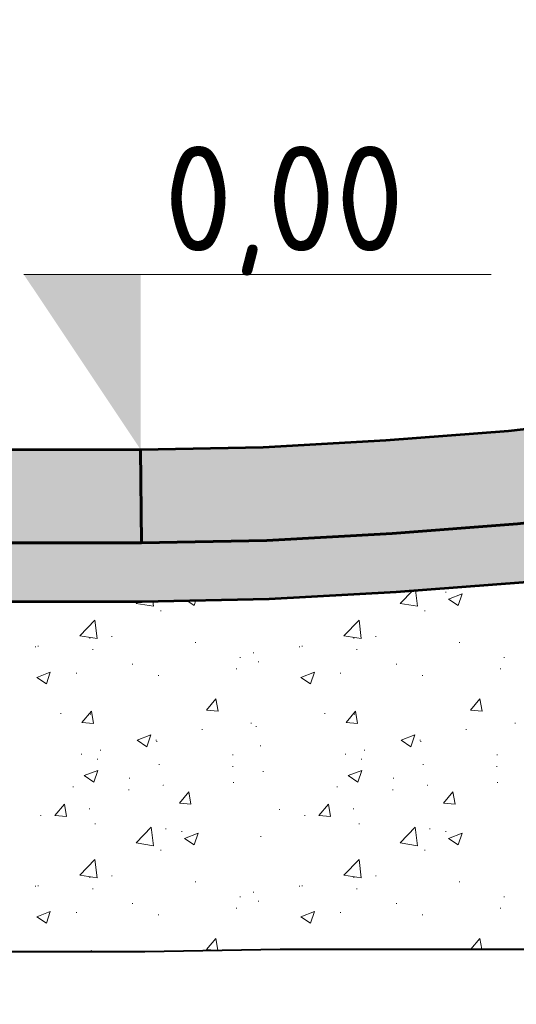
# Model space of a CAD drawing. Header units: metres. Extents: x 162359 to 162848, y 502589 to 502892.
# Tile 32 of 49: x 162841.044 to 162841.469, y 502692.028 to 502692.872. Entities that reach past the tile are written whole.
import ezdxf

# ---------------------------------------------------------------- set-up
doc = ezdxf.new("R2010")
doc.units = ezdxf.units.M
for name, color, linetype, lineweight in [('N-WE-GW-GROND_ZAND_CUNETZAND-GD', 7, 'Continuous', 53), ('N-WE-GW-GROND_ZAND_STRAATLAAG_BREKERZAND-AD', 7, 'Continuous', 13), ('N-WE-VH-VERHARDING-GD', 8, 'Continuous', 53), ('N-WE-VH-VERHARDING_FUNDERING-AD', 7, 'Continuous', 13), ('N-WE-VH-VERHARDING_FUNDERING-GD', 7, 'Continuous', 40), ('X-XX-AL-DETAIL1-GD', 7, 'Continuous', 25), ('X-XX-AL-M', 7, 'Continuous', 18), ('X-XX-AL-PEILMAAT-SD-50', 7, 'Continuous', 18)]:
    doc.layers.add(name, color=color, linetype=linetype, lineweight=lineweight)
doc.styles.add('NLCS-ISO', font='NLCS-ISO.ttf')
doc.styles.add('NLCS-ISO-M50-T18', font='NLCS-ISO.ttf', dxfattribs={"height": 0.09})
doc.dimstyles.new('NLCS-M50-T18-PIJL_L2_H2', dxfattribs={"dimscale": 0.05, "dimtxt": 2.5, "dimasz": 1.8, "dimexe": 2, "dimexo": 2, "dimgap": 0.7, "dimtad": 1, "dimzin": 0, "dimdsep": 46, "dimtxsty": 'NLCS-ISO-M50-T18', "dimcen": 0, "dimdle": 2, "dimclrd": 256, "dimclre": 256, "dimclrt": 10, "dimazin": 0, "dimtfac": 1, "dimtdec": 3, "dimtofl": 0, "dimtmove": 0, "dimatfit": 3, "dimfxl": 2, "dimfxlon": 1, "dimtfillclr": 256, "dimtolj": 1, "dimtzin": 0, "dimlwd": -1, "dimlwe": -1, "dimarcsym": 0})

# ---------------------------------------------------------------- blocks, each defined once
blk = doc.blocks.new('*D419')
at = {"layer": 'X-XX-AL-M', "transparency": 16777216}
for p, q in [((162841.1486, 502691.79841), (162841.1486, 502691.59841)), ((162842.19783, 502691.79841), (162842.19783, 502691.59841)), ((162841.2386, 502691.69841), (162842.10783, 502691.69841))]:
    blk.add_line(p, q, dxfattribs=at)
for points in [[(162841.2386, 502691.71341), (162841.2386, 502691.68341), (162841.1486, 502691.69841)], [(162842.10783, 502691.71341), (162842.10783, 502691.68341), (162842.19783, 502691.69841)]]:
    blk.add_solid(points, dxfattribs=at)
at = {"layer": 'X-XX-AL-M', "color": 10, "transparency": 16777216, "insert": (162841.67322, 502691.77841), "char_height": 0.09, "attachment_point": 5, "style": 'NLCS-ISO-M50-T18'}
blk.add_mtext('\\A1;1.05', dxfattribs=at)
blk = doc.blocks.new('*D416')
at = {"layer": 'X-XX-AL-M', "transparency": 16777216}
for p, q in [((162839.14783, 502691.79841), (162839.14783, 502691.59841)), ((162841.1486, 502691.79841), (162841.1486, 502691.59841)), ((162839.23783, 502691.69841), (162841.0586, 502691.69841))]:
    blk.add_line(p, q, dxfattribs=at)
for points in [[(162839.23783, 502691.71341), (162839.23783, 502691.68341), (162839.14783, 502691.69841)], [(162841.0586, 502691.71341), (162841.0586, 502691.68341), (162841.1486, 502691.69841)]]:
    blk.add_solid(points, dxfattribs=at)
at = {"layer": 'X-XX-AL-M', "color": 10, "transparency": 16777216, "insert": (162840.14822, 502691.77841), "char_height": 0.09, "attachment_point": 5, "style": 'NLCS-ISO-M50-T18'}
blk.add_mtext('\\A1;\\C7;2.00', dxfattribs=at)
blk = doc.blocks.new('*D417')
at = {"layer": 'X-XX-AL-M', "transparency": 16777216}
for p, q in [((162841.14783, 502692.8791), (162841.14783, 502693.0791)), ((162842.19783, 502692.8791), (162842.19783, 502693.0791)), ((162841.23783, 502692.9791), (162842.10783, 502692.9791))]:
    blk.add_line(p, q, dxfattribs=at)
for points in [[(162841.23783, 502692.9941), (162841.23783, 502692.9641), (162841.14783, 502692.9791)], [(162842.10783, 502692.9941), (162842.10783, 502692.9641), (162842.19783, 502692.9791)]]:
    blk.add_solid(points, dxfattribs=at)
at = {"layer": 'X-XX-AL-M', "color": 10, "transparency": 16777216, "insert": (162841.67283, 502693.0726), "char_height": 0.09, "attachment_point": 5, "style": 'NLCS-ISO-M50-T18'}
blk.add_mtext('\\A1;\\C7;drempel', dxfattribs=at)
blk = doc.blocks.new('SAL-PEILMAAT_INFRACAD_H01-SOD')
blk.add_line((-2, 3), (6, 3))
blk.add_solid([(-2, 3), (0, 3), (0, 0)])
at = {"style": 'NLCS-ISO'}
blk.add_attdef('...', (0.4, 3.4), '', height=1.8, dxfattribs=at)

msp = doc.modelspace()

# ---------------------------------------------------------------- hatches: boundary and pattern name
at = {"layer": 'N-WE-GW-GROND_ZAND_STRAATLAAG_BREKERZAND-AD', "ltscale": 35}
h = msp.add_hatch(dxfattribs=at)
h.set_pattern_fill('AGW-GROND_ZAND_FUNDERINGSZAND', color=256, scale=0.001, angle=-42.50804, style=0, pattern_type=2)
h.set_pattern_definition([(90, (162844.419682, 502692.800399), (0.01200375, -0.0125005), [2.5e-07, -0.01250025]), (90, (162844.420786, 502692.802312), (0.01200375, -0.0125005), [2.5e-07, -0.01250025]), (90, (162844.427384, 502692.801112), (0.01200375, -0.0125005), [2.5e-07, -0.01250025]), (90, (162844.426676, 502692.805002), (0.01200375, -0.0125005), [2.5e-07, -0.01250025]), (90, (162844.424553, 502692.805911), (0.01200375, -0.0125005), [2.5e-07, -0.01250025]), (90, (162844.423391, 502692.805911), (0.01200375, -0.0125005), [2.5e-07, -0.01250025]), (90, (162844.422683, 502692.807224), (0.01200375, -0.0125005), [2.5e-07, -0.01250025]), (90, (162844.422683, 502692.80783), (0.01200375, -0.0125005), [2.5e-07, -0.01250025]), (90, (162844.424351, 502692.808689), (0.01200375, -0.0125005), [2.5e-07, -0.01250025]), (90, (162844.425463, 502692.809447), (0.01200375, -0.0125005), [2.5e-07, -0.01250025]), (90, (162844.426272, 502692.80879), (0.01200375, -0.0125005), [2.5e-07, -0.01250025]), (90, (162844.42516, 502692.805153), (0.01200375, -0.0125005), [2.5e-07, -0.01250025]), (90, (162844.422936, 502692.803234), (0.01200375, -0.0125005), [2.5e-07, -0.01250025]), (90, (162844.422936, 502692.802476), (0.01200375, -0.0125005), [2.5e-07, -0.01250025]), (90, (162844.423644, 502692.800961), (0.01200375, -0.0125005), [2.5e-07, -0.01250025]), (90, (162844.42521, 502692.801769), (0.01200375, -0.0125005), [2.5e-07, -0.01250025]), (90, (162844.425868, 502692.800001), (0.01200375, -0.0125005), [2.5e-07, -0.01250025]), (90, (162844.427754, 502692.800001), (0.01200375, -0.0125005), [2.5e-07, -0.01250025]), (90, (162844.428395, 502692.802123), (0.01200375, -0.0125005), [2.5e-07, -0.01250025]), (90, (162844.428395, 502692.804339), (0.01200375, -0.0125005), [2.5e-07, -0.01250025]), (90, (162844.427535, 502692.807022), (0.01200375, -0.0125005), [2.5e-07, -0.01250025]), (90, (162844.428395, 502692.807679), (0.01200375, -0.0125005), [2.5e-07, -0.01250025]), (90, (162844.429254, 502692.808588), (0.01200375, -0.0125005), [2.5e-07, -0.01250025]), (90, (162844.42799, 502692.810356), (0.01200375, -0.0125005), [2.5e-07, -0.01250025]), (90, (162844.424907, 502692.806669), (0.01200375, -0.0125005), [2.5e-07, -0.01250025]), (90, (162844.424907, 502692.80384), (0.01200375, -0.0125005), [2.5e-07, -0.01250025]), (90, (162844.426626, 502692.803082), (0.01200375, -0.0125005), [2.5e-07, -0.01250025]), (90, (162844.429254, 502692.800607), (0.01200375, -0.0125005), [2.5e-07, -0.01250025]), (90, (162844.429254, 502692.802931), (0.01200375, -0.0125005), [2.5e-07, -0.01250025]), (90, (162844.430366, 502692.806762), (0.01200375, -0.0125005), [2.5e-07, -0.01250025]), (90, (162844.430366, 502692.809887), (0.01200375, -0.0125005), [2.5e-07, -0.01250025]), (90, (162844.420156, 502692.809887), (0.01200375, -0.0125005), [2.5e-07, -0.01250025]), (90, (162844.419246, 502692.806719), (0.01200375, -0.0125005), [2.5e-07, -0.01250025]), (90, (162844.420004, 502692.80485), (0.01200375, -0.0125005), [2.5e-07, -0.01250025]), (90, (162844.418791, 502692.803688), (0.01200375, -0.0125005), [2.5e-07, -0.01250025]), (90, (162844.42147, 502692.800708), (0.01200375, -0.0125005), [2.5e-07, -0.01250025]), (90, (162844.420991, 502692.79895), (0.01200375, -0.0125005), [2.5e-07, -0.01250025]), (90, (162844.418575, 502692.799314), (0.01200375, -0.0125005), [2.5e-07, -0.01250025]), (90, (162844.421319, 502692.809898), (0.01200375, -0.0125005), [2.5e-07, -0.01250025]), (90, (162844.42441, 502692.809898), (0.01200375, -0.0125005), [2.5e-07, -0.01250025]), (90, (162844.425565, 502692.810909), (0.01200375, -0.0125005), [2.5e-07, -0.01250025]), (90, (162844.420944, 502692.805771), (0.01200375, -0.0125005), [2.5e-07, -0.01250025]), (90, (162844.422157, 502692.804327), (0.01200375, -0.0125005), [2.5e-07, -0.01250025]), (90, (162844.42051, 502692.803721), (0.01200375, -0.0125005), [2.5e-07, -0.01250025]), (90, (162844.428511, 502692.805713), (0.01200375, -0.0125005), [2.5e-07, -0.01250025]), (90, (162844.429724, 502692.804558), (0.01200375, -0.0125005), [2.5e-07, -0.01250025]), (90, (162844.427211, 502692.803952), (0.01200375, -0.0125005), [2.5e-07, -0.01250025]), (90, (162844.427211, 502692.80883), (0.01200375, -0.0125005), [2.5e-07, -0.01250025]), (90, (162844.425796, 502692.806088), (0.01200375, -0.0125005), [2.5e-07, -0.01250025]), (90, (162844.430042, 502692.799738), (0.01200375, -0.0125005), [2.5e-07, -0.01250025]), (90, (162844.430366, 502692.79895), (0.01200375, -0.0125005), [2.5e-07, -0.01250025]), (90, (162844.428803, 502692.81145), (0.01200375, -0.0125005), [2.5e-07, -0.01250025]), (90, (162844.422553, 502692.81145), (0.01200375, -0.0125005), [2.5e-07, -0.01250025]), (90, (162844.421233, 502692.799623), (0.01200375, -0.0125005), [2.5e-07, -0.01250025]), (90, (162844.418633, 502692.810504), (0.01200375, -0.0125005), [2.5e-07, -0.01250025]), (90, (162844.428944, 502692.810014), (0.01200375, -0.0125005), [2.5e-07, -0.01250025]), (90, (162844.420944, 502692.807705), (0.01200375, -0.0125005), [2.5e-07, -0.01250025]), (90, (162844.41976, 502692.809234), (0.01200375, -0.0125005), [2.5e-07, -0.01250025]), (90, (162844.42363, 502692.804818), (0.01200375, -0.0125005), [2.5e-07, -0.01250025]), (90, (162844.423052, 502692.799882), (0.01200375, -0.0125005), [2.5e-07, -0.01250025]), (90, (162844.429897, 502692.801816), (0.01200375, -0.0125005), [2.5e-07, -0.01250025]), (90, (162844.428713, 502692.80349), (0.01200375, -0.0125005), [2.5e-07, -0.01250025]), (90, (162844.429088, 502692.80681), (0.01200375, -0.0125005), [2.5e-07, -0.01250025]), (90, (162844.429753, 502692.808109), (0.01200375, -0.0125005), [2.5e-07, -0.01250025]), (90, (162844.425392, 502692.808109), (0.01200375, -0.0125005), [2.5e-07, -0.01250025]), (90, (162844.42698, 502692.805828), (0.01200375, -0.0125005), [2.5e-07, -0.01250025]), (90, (162844.424525, 502692.802942), (0.01200375, -0.0125005), [2.5e-07, -0.01250025]), (90, (162844.424525, 502692.801095), (0.01200375, -0.0125005), [2.5e-07, -0.01250025]), (90, (162844.425854, 502692.801095), (0.01200375, -0.0125005), [2.5e-07, -0.01250025]), (90, (162844.426431, 502692.800402), (0.01200375, -0.0125005), [2.5e-07, -0.01250025]), (90, (162844.422474, 502692.809638), (0.01200375, -0.0125005), [2.5e-07, -0.01250025]), (90, (162844.423254, 502692.810476), (0.01200375, -0.0125005), [2.5e-07, -0.01250025]), (90, (162844.420164, 502692.810476), (0.01200375, -0.0125005), [2.5e-07, -0.01250025]), (90, (162844.419731, 502692.808109), (0.01200375, -0.0125005), [2.5e-07, -0.01250025]), (90, (162844.419731, 502692.806435), (0.01200375, -0.0125005), [2.5e-07, -0.01250025]), (90, (162844.419009, 502692.805078), (0.01200375, -0.0125005), [2.5e-07, -0.01250025]), (90, (162844.419817, 502692.80222), (0.01200375, -0.0125005), [2.5e-07, -0.01250025]), (90, (162844.418691, 502692.801066), (0.01200375, -0.0125005), [2.5e-07, -0.01250025]), (90, (162844.418691, 502692.802679), (0.01200375, -0.0125005), [2.5e-07, -0.01250025]), (90, (162844.426316, 502692.807647), (0.01200375, -0.0125005), [2.5e-07, -0.01250025]), (90, (162844.423659, 502692.807647), (0.01200375, -0.0125005), [2.5e-07, -0.01250025]), (90, (162844.421955, 502692.801528), (0.01200375, -0.0125005), [2.5e-07, -0.01250025]), (90, (162844.421637, 502692.806377), (0.01200375, -0.0125005), [2.5e-07, -0.01250025]), (90, (162844.426633, 502692.810187), (0.01200375, -0.0125005), [2.5e-07, -0.01250025]), (90, (162844.426633, 502692.801759), (0.01200375, -0.0125005), [2.5e-07, -0.01250025]), (90, (162844.43033, 502692.803801), (0.01200375, -0.0125005), [2.5e-07, -0.01250025]), (90, (162844.430578, 502692.800893), (0.01200375, -0.0125005), [2.5e-07, -0.01250025])])
h.paths.add_polyline_path([(162846.24783, 502692.37356), (162844.2466, 502692.37356), (162844.13789, 502692.37563), (162844.02919, 502692.38184), (162843.92051, 502692.39012), (162843.50051, 502692.43812), (162843.39919, 502692.44584), (162843.29789, 502692.45163), (162843.1966, 502692.45356), (162842.19907, 502692.45356), (162842.09778, 502692.45163), (162841.99648, 502692.44584), (162841.89516, 502692.43812), (162841.47516, 502692.39012), (162841.36648, 502692.38184), (162841.25778, 502692.37563), (162841.14907, 502692.37356), (162839.14783, 502692.37356), (162839.14783, 502692.42356), (162841.1486, 502692.42356), (162841.25588, 502692.4256), (162841.36316, 502692.43173), (162841.47042, 502692.43991), (162841.89042, 502692.48791), (162841.99316, 502692.49573), (162842.09588, 502692.5016), (162842.1986, 502692.50356), (162843.19707, 502692.50356), (162843.29979, 502692.5016), (162843.40251, 502692.49573), (162843.50525, 502692.48791), (162843.92525, 502692.43991), (162844.03251, 502692.43173), (162844.13979, 502692.4256), (162844.24707, 502692.42356), (162846.24783, 502692.42356)])
at = {"layer": 'N-WE-VH-VERHARDING-GD', "lineweight": 53, "ltscale": 7}
msp.add_hatch(color=254, dxfattribs=at).paths.add_polyline_path([(162842.1986, 502692.50356), (162842.09588, 502692.5016), (162841.99316, 502692.49573), (162841.89042, 502692.48791), (162841.47042, 502692.43991), (162841.36316, 502692.43173), (162841.25588, 502692.4256), (162841.1486, 502692.42356), (162841.14783, 502692.50356), (162841.25283, 502692.50556), (162841.35783, 502692.51156), (162841.46283, 502692.51956), (162841.88283, 502692.56756), (162841.98783, 502692.57556), (162842.09283, 502692.58156), (162842.19783, 502692.58356)])

# ---------------------------------------------------------------- linework, layer by layer
at = {"layer": 'N-WE-GW-GROND_ZAND_CUNETZAND-GD', "ltscale": 7, "flags": 128}
for points in [[(162839.14783, 502692.42356), (162841.1486, 502692.42356), (162841.25588, 502692.4256), (162841.36316, 502692.43173), (162841.47042, 502692.43991), (162841.89042, 502692.48791), (162841.99316, 502692.49573), (162842.09588, 502692.5016), (162842.1986, 502692.50356), (162843.19707, 502692.50356), (162843.29979, 502692.5016), (162843.40251, 502692.49573), (162843.50525, 502692.48791), (162843.92525, 502692.43991), (162844.03251, 502692.43173), (162844.13979, 502692.4256), (162844.24707, 502692.42356), (162846.24783, 502692.42356)], [(162839.14783, 502692.37356), (162841.14907, 502692.37356), (162841.25778, 502692.37563), (162841.36648, 502692.38184), (162841.47516, 502692.39012), (162841.89516, 502692.43812), (162841.99648, 502692.44584), (162842.09778, 502692.45163), (162842.19907, 502692.45356), (162843.1966, 502692.45356), (162843.29789, 502692.45163), (162843.39919, 502692.44584), (162843.50051, 502692.43812), (162843.92051, 502692.39012), (162844.02919, 502692.38184), (162844.13789, 502692.37563), (162844.2466, 502692.37356), (162846.24783, 502692.37356)]]:
    msp.add_lwpolyline(points, dxfattribs=at)
at = {"layer": 'N-WE-GW-GROND_ZAND_STRAATLAAG_BREKERZAND-AD', "ltscale": 35, "flags": 128}
for points in [[(162839.14783, 502692.42356), (162841.1486, 502692.42356), (162841.25588, 502692.4256), (162841.36316, 502692.43173), (162841.47042, 502692.43991), (162841.89042, 502692.48791), (162841.99316, 502692.49573), (162842.09588, 502692.5016), (162842.1986, 502692.50356), (162843.19707, 502692.50356), (162843.29979, 502692.5016), (162843.40251, 502692.49573), (162843.50525, 502692.48791), (162843.92525, 502692.43991), (162844.03251, 502692.43173), (162844.13979, 502692.4256), (162844.24707, 502692.42356), (162846.24783, 502692.42356)], [(162846.24783, 502692.37356), (162844.2466, 502692.37356), (162844.13789, 502692.37563), (162844.02919, 502692.38184), (162843.92051, 502692.39012), (162843.50051, 502692.43812), (162843.39919, 502692.44584), (162843.29789, 502692.45163), (162843.1966, 502692.45356), (162842.19907, 502692.45356), (162842.09778, 502692.45163), (162841.99648, 502692.44584), (162841.89516, 502692.43812), (162841.47516, 502692.39012), (162841.36648, 502692.38184), (162841.25778, 502692.37563), (162841.14907, 502692.37356), (162839.14783, 502692.37356)]]:
    msp.add_lwpolyline(points, dxfattribs=at)
at = {"layer": 'N-WE-VH-VERHARDING-GD', "lineweight": 53, "ltscale": 7}
msp.add_line((162841.14783, 502692.50356), (162841.1486, 502692.42356), dxfattribs=at)
at = {"layer": 'N-WE-VH-VERHARDING-GD', "color": 254, "lineweight": 53, "ltscale": 7, "flags": 128}
for points in [[(162843.19707, 502692.50356), (162842.1986, 502692.50356), (162842.09588, 502692.5016), (162841.99316, 502692.49573), (162841.89042, 502692.48791), (162841.47042, 502692.43991), (162841.36316, 502692.43173), (162841.25588, 502692.4256), (162841.1486, 502692.42356), (162841.14783, 502692.50356), (162841.25283, 502692.50556), (162841.35783, 502692.51156), (162841.46283, 502692.51956), (162841.88283, 502692.56756), (162841.98783, 502692.57556), (162842.09283, 502692.58156), (162842.19783, 502692.58356), (162843.19783, 502692.58356), (162843.19783, 502692.50354)], [(162838.64783, 502692.50356), (162841.14783, 502692.50356), (162841.1486, 502692.42356), (162838.64783, 502692.42356)]]:
    msp.add_lwpolyline(points, close=True, dxfattribs=at)
at = {"layer": 'N-WE-VH-VERHARDING-GD', "color": 254, "lineweight": 53, "ltscale": 7, "extrusion": (0, 0, -1)}
msp.add_solid([(-162838.64783, 502692.50356), (-162841.14783, 502692.50356), (-162838.64783, 502692.42356), (-162841.1486, 502692.42356)], dxfattribs=at)
at = {"layer": 'N-WE-VH-VERHARDING_FUNDERING-AD'}
for p, q in [((162841.36993, 502692.37161), (162841.38079, 502692.38293)), ((162841.38475, 502692.36931), (162841.38315, 502692.38311)), ((162841.39514, 502692.38374), (162841.39564, 502692.38374)), ((162841.39539, 502692.38399), (162841.39539, 502692.38349)), ((162841.40881, 502692.38144), (162841.40931, 502692.38144)), ((162841.40906, 502692.38169), (162841.40906, 502692.38119)), ((162841.41141, 502692.37554), (162841.42308, 502692.38002)), ((162841.4197, 502692.36994), (162841.42308, 502692.38002)), ((162841.14392, 502692.37161), (162841.14579, 502692.37356)), ((162841.14392, 502692.37161), (162841.15874, 502692.36931)), ((162841.15874, 502692.36931), (162841.15823, 502692.37373)), ((162841.18725, 502692.37429), (162841.19369, 502692.36994)), ((162841.19369, 502692.36994), (162841.1952, 502692.37444)), ((162841.36993, 502692.37161), (162841.38475, 502692.36931)), ((162841.41141, 502692.37554), (162841.4197, 502692.36994)), ((162841.16497, 502692.36554), (162841.16547, 502692.36554)), ((162841.16522, 502692.36579), (162841.16522, 502692.36529)), ((162841.39098, 502692.36554), (162841.39148, 502692.36554)), ((162841.39123, 502692.36579), (162841.39123, 502692.36529)), ((162841.09578, 502692.34402), (162841.10876, 502692.35755)), ((162841.11061, 502692.34172), (162841.10876, 502692.35755)), ((162841.32179, 502692.34402), (162841.33477, 502692.35755)), ((162841.33661, 502692.34172), (162841.33477, 502692.35755)), ((162841.09578, 502692.34402), (162841.11061, 502692.34172)), ((162841.10397, 502692.3421), (162841.10447, 502692.3421)), ((162841.10422, 502692.34235), (162841.10422, 502692.34185)), ((162841.12305, 502692.34336), (162841.12355, 502692.34336)), ((162841.1233, 502692.34361), (162841.1233, 502692.34311)), ((162841.19453, 502692.33829), (162841.19503, 502692.33829)), ((162841.19478, 502692.33854), (162841.19478, 502692.33804)), ((162841.32179, 502692.34402), (162841.33661, 502692.34172)), ((162841.32998, 502692.3421), (162841.33048, 502692.3421)), ((162841.33023, 502692.34235), (162841.33023, 502692.34185)), ((162841.34906, 502692.34336), (162841.34956, 502692.34336)), ((162841.34931, 502692.34361), (162841.34931, 502692.34311)), ((162841.42054, 502692.33829), (162841.42104, 502692.33829)), ((162841.42079, 502692.33854), (162841.42079, 502692.33804)), ((162841.05749, 502692.33453), (162841.05799, 502692.33453)), ((162841.05774, 502692.33478), (162841.05774, 502692.33428)), ((162841.05993, 502692.33505), (162841.06043, 502692.33505)), ((162841.06018, 502692.3353), (162841.06018, 502692.3348)), ((162841.10669, 502692.33246), (162841.10719, 502692.33246)), ((162841.10694, 502692.33271), (162841.10694, 502692.33221)), ((162841.24421, 502692.32956), (162841.24471, 502692.32956)), ((162841.24446, 502692.32981), (162841.24446, 502692.32931)), ((162841.2835, 502692.33453), (162841.284, 502692.33453)), ((162841.28375, 502692.33478), (162841.28375, 502692.33428)), ((162841.28594, 502692.33505), (162841.28644, 502692.33505)), ((162841.28619, 502692.3353), (162841.28619, 502692.3348)), ((162841.3327, 502692.33246), (162841.3332, 502692.33246)), ((162841.33295, 502692.33271), (162841.33295, 502692.33221)), ((162841.1407, 502692.31966), (162841.1412, 502692.31966)), ((162841.14095, 502692.31991), (162841.14095, 502692.31941)), ((162841.23278, 502692.32542), (162841.23328, 502692.32542)), ((162841.23303, 502692.32567), (162841.23303, 502692.32517)), ((162841.24852, 502692.32179), (162841.24902, 502692.32179)), ((162841.24877, 502692.32204), (162841.24877, 502692.32154)), ((162841.36671, 502692.31966), (162841.36721, 502692.31966)), ((162841.36696, 502692.31991), (162841.36696, 502692.31941)), ((162841.45879, 502692.32542), (162841.45929, 502692.32542)), ((162841.45904, 502692.32567), (162841.45904, 502692.32517)), ((162841.05887, 502692.30843), (162841.07054, 502692.31291)), ((162841.06716, 502692.30284), (162841.07054, 502692.31291)), ((162841.09263, 502692.31214), (162841.09313, 502692.31214)), ((162841.09288, 502692.31239), (162841.09288, 502692.31189)), ((162841.22967, 502692.3159), (162841.23017, 502692.3159)), ((162841.22992, 502692.31615), (162841.22992, 502692.31565)), ((162841.28488, 502692.30843), (162841.29655, 502692.31291)), ((162841.29317, 502692.30284), (162841.29655, 502692.31291)), ((162841.31864, 502692.31214), (162841.31914, 502692.31214)), ((162841.31889, 502692.31239), (162841.31889, 502692.31189)), ((162841.45568, 502692.3159), (162841.45618, 502692.3159)), ((162841.45593, 502692.31615), (162841.45593, 502692.31565)), ((162841.05887, 502692.30843), (162841.06716, 502692.30284)), ((162841.16294, 502692.31005), (162841.16344, 502692.31005)), ((162841.16319, 502692.3103), (162841.16319, 502692.3098)), ((162841.28488, 502692.30843), (162841.29317, 502692.30284)), ((162841.38895, 502692.31005), (162841.38945, 502692.31005)), ((162841.3892, 502692.3103), (162841.3892, 502692.3098)), ((162841.2041, 502692.28037), (162841.21214, 502692.28995)), ((162841.21407, 502692.2795), (162841.21214, 502692.28995)), ((162841.43011, 502692.28037), (162841.43815, 502692.28995)), ((162841.44007, 502692.2795), (162841.43815, 502692.28995)), ((162841.0792, 502692.27763), (162841.0797, 502692.27763)), ((162841.07945, 502692.27788), (162841.07945, 502692.27738)), ((162841.09764, 502692.26991), (162841.10567, 502692.27949)), ((162841.10467, 502692.27698), (162841.10517, 502692.27698)), ((162841.10492, 502692.27723), (162841.10492, 502692.27673)), ((162841.1076, 502692.26904), (162841.10567, 502692.27949)), ((162841.2041, 502692.28037), (162841.21407, 502692.2795)), ((162841.30521, 502692.27763), (162841.30571, 502692.27763)), ((162841.30546, 502692.27788), (162841.30546, 502692.27738)), ((162841.32365, 502692.26991), (162841.33168, 502692.27949)), ((162841.33067, 502692.27698), (162841.33117, 502692.27698)), ((162841.33092, 502692.27723), (162841.33092, 502692.27673)), ((162841.33361, 502692.26904), (162841.33168, 502692.27949)), ((162841.43011, 502692.28037), (162841.44007, 502692.2795)), ((162841.09764, 502692.26991), (162841.1076, 502692.26904)), ((162841.24209, 502692.26932), (162841.24259, 502692.26932)), ((162841.24234, 502692.26957), (162841.24234, 502692.26907)), ((162841.32365, 502692.26991), (162841.33361, 502692.26904)), ((162841.4681, 502692.26932), (162841.4686, 502692.26932)), ((162841.46835, 502692.26957), (162841.46835, 502692.26907)), ((162841.20037, 502692.26383), (162841.20087, 502692.26383)), ((162841.20062, 502692.26408), (162841.20062, 502692.26358)), ((162841.24649, 502692.26631), (162841.24699, 502692.26631)), ((162841.24674, 502692.26656), (162841.24674, 502692.26606)), ((162841.42638, 502692.26383), (162841.42688, 502692.26383)), ((162841.42663, 502692.26408), (162841.42663, 502692.26358)), ((162841.14485, 502692.25468), (162841.15652, 502692.25916)), ((162841.14485, 502692.25468), (162841.15314, 502692.24909)), ((162841.15314, 502692.24909), (162841.15652, 502692.25916)), ((162841.16092, 502692.25457), (162841.16142, 502692.25457)), ((162841.16117, 502692.25482), (162841.16117, 502692.25432)), ((162841.16137, 502692.25357), (162841.16187, 502692.25357)), ((162841.16162, 502692.25382), (162841.16162, 502692.25332)), ((162841.37086, 502692.25468), (162841.38252, 502692.25916)), ((162841.37086, 502692.25468), (162841.37915, 502692.24909)), ((162841.37915, 502692.24909), (162841.38252, 502692.25916)), ((162841.38693, 502692.25457), (162841.38743, 502692.25457)), ((162841.38718, 502692.25482), (162841.38718, 502692.25432)), ((162841.38738, 502692.25357), (162841.38788, 502692.25357)), ((162841.38763, 502692.25382), (162841.38763, 502692.25332)), ((162841.1133, 502692.24605), (162841.1138, 502692.24605)), ((162841.11355, 502692.2463), (162841.11355, 502692.2458)), ((162841.25034, 502692.24981), (162841.25084, 502692.24981)), ((162841.25059, 502692.25006), (162841.25059, 502692.24956)), ((162841.33931, 502692.24605), (162841.33981, 502692.24605)), ((162841.33956, 502692.2463), (162841.33956, 502692.2458)), ((162841.09709, 502692.24266), (162841.09759, 502692.24266)), ((162841.09734, 502692.24291), (162841.09734, 502692.24241)), ((162841.11075, 502692.23841), (162841.11125, 502692.23841)), ((162841.111, 502692.23866), (162841.111, 502692.23816)), ((162841.22664, 502692.24216), (162841.22714, 502692.24216)), ((162841.22689, 502692.24241), (162841.22689, 502692.24191)), ((162841.3231, 502692.24266), (162841.3236, 502692.24266)), ((162841.32335, 502692.24291), (162841.32335, 502692.24241)), ((162841.33675, 502692.23841), (162841.33725, 502692.23841)), ((162841.337, 502692.23866), (162841.337, 502692.23816)), ((162841.45265, 502692.24216), (162841.45315, 502692.24216)), ((162841.4529, 502692.24241), (162841.4529, 502692.24191)), ((162841.09943, 502692.22428), (162841.1111, 502692.22876)), ((162841.10772, 502692.21869), (162841.1111, 502692.22876)), ((162841.16352, 502692.23385), (162841.16402, 502692.23385)), ((162841.16377, 502692.2341), (162841.16377, 502692.2336)), ((162841.22639, 502692.23201), (162841.22689, 502692.23201)), ((162841.22664, 502692.23226), (162841.22664, 502692.23176)), ((162841.25257, 502692.22774), (162841.25307, 502692.22774)), ((162841.25282, 502692.22799), (162841.25282, 502692.22749)), ((162841.32543, 502692.22428), (162841.3371, 502692.22876)), ((162841.33372, 502692.21869), (162841.3371, 502692.22876)), ((162841.38953, 502692.23385), (162841.39003, 502692.23385)), ((162841.38978, 502692.2341), (162841.38978, 502692.2336)), ((162841.4524, 502692.23201), (162841.4529, 502692.23201)), ((162841.45265, 502692.23226), (162841.45265, 502692.23176)), ((162841.09943, 502692.22428), (162841.10772, 502692.21869)), ((162841.13802, 502692.2222), (162841.13852, 502692.2222)), ((162841.13827, 502692.22245), (162841.13827, 502692.22195)), ((162841.22699, 502692.21844), (162841.22749, 502692.21844)), ((162841.22724, 502692.21869), (162841.22724, 502692.21819)), ((162841.32543, 502692.22428), (162841.33372, 502692.21869)), ((162841.36403, 502692.2222), (162841.36453, 502692.2222)), ((162841.36428, 502692.22245), (162841.36428, 502692.22195)), ((162841.453, 502692.21844), (162841.4535, 502692.21844)), ((162841.45325, 502692.21869), (162841.45325, 502692.21819)), ((162841.08995, 502692.21468), (162841.09045, 502692.21468)), ((162841.0902, 502692.21493), (162841.0902, 502692.21443)), ((162841.13752, 502692.2121), (162841.13802, 502692.2121)), ((162841.13777, 502692.21235), (162841.13777, 502692.21185)), ((162841.167, 502692.216), (162841.1675, 502692.216)), ((162841.16725, 502692.21625), (162841.16725, 502692.21575)), ((162841.18098, 502692.20072), (162841.18901, 502692.2103)), ((162841.19094, 502692.19985), (162841.18901, 502692.2103)), ((162841.31596, 502692.21468), (162841.31646, 502692.21468)), ((162841.31621, 502692.21493), (162841.31621, 502692.21443)), ((162841.36353, 502692.2121), (162841.36403, 502692.2121)), ((162841.36378, 502692.21235), (162841.36378, 502692.21185)), ((162841.39301, 502692.216), (162841.39351, 502692.216)), ((162841.39326, 502692.21625), (162841.39326, 502692.21575)), ((162841.40699, 502692.20072), (162841.41502, 502692.2103)), ((162841.41695, 502692.19985), (162841.41502, 502692.2103)), ((162841.07451, 502692.19026), (162841.08255, 502692.19984)), ((162841.08447, 502692.18939), (162841.08255, 502692.19984)), ((162841.10377, 502692.19578), (162841.10427, 502692.19578)), ((162841.10402, 502692.19603), (162841.10402, 502692.19553)), ((162841.18098, 502692.20072), (162841.19094, 502692.19985)), ((162841.26633, 502692.19542), (162841.26683, 502692.19542)), ((162841.26658, 502692.19567), (162841.26658, 502692.19517)), ((162841.30052, 502692.19026), (162841.30856, 502692.19984)), ((162841.31048, 502692.18939), (162841.30856, 502692.19984)), ((162841.32978, 502692.19578), (162841.33028, 502692.19578)), ((162841.33003, 502692.19603), (162841.33003, 502692.19553)), ((162841.40699, 502692.20072), (162841.41695, 502692.19985)), ((162841.06205, 502692.19028), (162841.06255, 502692.19028)), ((162841.0623, 502692.19053), (162841.0623, 502692.19003)), ((162841.07451, 502692.19026), (162841.08447, 502692.18939)), ((162841.28806, 502692.19028), (162841.28856, 502692.19028)), ((162841.28831, 502692.19053), (162841.28831, 502692.19003)), ((162841.30052, 502692.19026), (162841.31048, 502692.18939)), ((162841.10872, 502692.18293), (162841.10922, 502692.18293)), ((162841.10897, 502692.18318), (162841.10897, 502692.18268)), ((162841.14392, 502692.1666), (162841.1569, 502692.18013)), ((162841.15874, 502692.1643), (162841.1569, 502692.18013)), ((162841.16913, 502692.17873), (162841.16963, 502692.17873)), ((162841.16938, 502692.17898), (162841.16938, 502692.17848)), ((162841.1828, 502692.17643), (162841.1833, 502692.17643)), ((162841.18305, 502692.17668), (162841.18305, 502692.17618)), ((162841.33473, 502692.18293), (162841.33523, 502692.18293)), ((162841.33498, 502692.18318), (162841.33498, 502692.18268)), ((162841.36993, 502692.1666), (162841.38291, 502692.18013)), ((162841.38475, 502692.1643), (162841.38291, 502692.18013)), ((162841.39514, 502692.17873), (162841.39564, 502692.17873)), ((162841.39539, 502692.17898), (162841.39539, 502692.17848)), ((162841.40881, 502692.17643), (162841.40931, 502692.17643)), ((162841.40906, 502692.17668), (162841.40906, 502692.17618)), ((162841.1854, 502692.17052), (162841.19707, 502692.175)), ((162841.1854, 502692.17052), (162841.19369, 502692.16493)), ((162841.19369, 502692.16493), (162841.19707, 502692.175)), ((162841.25054, 502692.17226), (162841.25104, 502692.17226)), ((162841.25079, 502692.17251), (162841.25079, 502692.17201)), ((162841.41141, 502692.17052), (162841.42308, 502692.175)), ((162841.41141, 502692.17052), (162841.4197, 502692.16493)), ((162841.4197, 502692.16493), (162841.42308, 502692.175)), ((162841.14392, 502692.1666), (162841.15874, 502692.1643)), ((162841.16497, 502692.16052), (162841.16547, 502692.16052)), ((162841.16522, 502692.16077), (162841.16522, 502692.16027)), ((162841.36993, 502692.1666), (162841.38475, 502692.1643)), ((162841.39098, 502692.16052), (162841.39148, 502692.16052)), ((162841.39123, 502692.16077), (162841.39123, 502692.16027)), ((162841.09578, 502692.13901), (162841.10876, 502692.15254)), ((162841.11061, 502692.13671), (162841.10876, 502692.15254)), ((162841.32179, 502692.13901), (162841.33477, 502692.15254)), ((162841.33661, 502692.13671), (162841.33477, 502692.15254)), ((162841.09578, 502692.13901), (162841.11061, 502692.13671)), ((162841.10397, 502692.13709), (162841.10447, 502692.13709)), ((162841.10422, 502692.13734), (162841.10422, 502692.13684)), ((162841.12305, 502692.13835), (162841.12355, 502692.13835)), ((162841.1233, 502692.1386), (162841.1233, 502692.1381)), ((162841.19478, 502692.13353), (162841.19478, 502692.13303)), ((162841.32179, 502692.13901), (162841.33661, 502692.13671)), ((162841.32998, 502692.13709), (162841.33048, 502692.13709)), ((162841.33023, 502692.13734), (162841.33023, 502692.13684)), ((162841.34906, 502692.13835), (162841.34956, 502692.13835)), ((162841.34931, 502692.1386), (162841.34931, 502692.1381)), ((162841.42079, 502692.13353), (162841.42079, 502692.13303)), ((162841.05749, 502692.12952), (162841.05799, 502692.12952)), ((162841.05774, 502692.12977), (162841.05774, 502692.12927)), ((162841.05993, 502692.13004), (162841.06043, 502692.13004)), ((162841.06018, 502692.13029), (162841.06018, 502692.12979)), ((162841.10669, 502692.12745), (162841.10719, 502692.12745)), ((162841.10694, 502692.1277), (162841.10694, 502692.1272)), ((162841.19453, 502692.13328), (162841.19503, 502692.13328)), ((162841.2835, 502692.12952), (162841.284, 502692.12952)), ((162841.28375, 502692.12977), (162841.28375, 502692.12927)), ((162841.28594, 502692.13004), (162841.28644, 502692.13004)), ((162841.28619, 502692.13029), (162841.28619, 502692.12979)), ((162841.3327, 502692.12745), (162841.3332, 502692.12745)), ((162841.33295, 502692.1277), (162841.33295, 502692.1272)), ((162841.42054, 502692.13328), (162841.42104, 502692.13328)), ((162841.23278, 502692.12041), (162841.23328, 502692.12041)), ((162841.23303, 502692.12066), (162841.23303, 502692.12016)), ((162841.24421, 502692.12455), (162841.24471, 502692.12455)), ((162841.24446, 502692.1248), (162841.24446, 502692.1243)), ((162841.24852, 502692.11678), (162841.24902, 502692.11678)), ((162841.24877, 502692.11703), (162841.24877, 502692.11653)), ((162841.45879, 502692.12041), (162841.45929, 502692.12041)), ((162841.45904, 502692.12066), (162841.45904, 502692.12016)), ((162841.1407, 502692.11465), (162841.1412, 502692.11465)), ((162841.14095, 502692.1149), (162841.14095, 502692.1144)), ((162841.22967, 502692.11089), (162841.23017, 502692.11089)), ((162841.22992, 502692.11114), (162841.22992, 502692.11064)), ((162841.36671, 502692.11465), (162841.36721, 502692.11465)), ((162841.36696, 502692.1149), (162841.36696, 502692.1144)), ((162841.45568, 502692.11089), (162841.45618, 502692.11089)), ((162841.45593, 502692.11114), (162841.45593, 502692.11064)), ((162841.05887, 502692.10342), (162841.07054, 502692.1079)), ((162841.05887, 502692.10342), (162841.06716, 502692.09783)), ((162841.06716, 502692.09783), (162841.07054, 502692.1079)), ((162841.09263, 502692.10713), (162841.09313, 502692.10713)), ((162841.09288, 502692.10738), (162841.09288, 502692.10688)), ((162841.16294, 502692.10504), (162841.16344, 502692.10504)), ((162841.16319, 502692.10529), (162841.16319, 502692.10479)), ((162841.28488, 502692.10342), (162841.29655, 502692.1079)), ((162841.28488, 502692.10342), (162841.29317, 502692.09783)), ((162841.29317, 502692.09783), (162841.29655, 502692.1079)), ((162841.31864, 502692.10713), (162841.31914, 502692.10713)), ((162841.31889, 502692.10738), (162841.31889, 502692.10688)), ((162841.38895, 502692.10504), (162841.38945, 502692.10504)), ((162841.3892, 502692.10529), (162841.3892, 502692.10479)), ((162841.2041, 502692.07536), (162841.21214, 502692.08493)), ((162841.21402, 502692.07475), (162841.21214, 502692.08493)), ((162841.43045, 502692.07577), (162841.43815, 502692.08493)), ((162841.43984, 502692.07577), (162841.43815, 502692.08493)), ((162841.1049, 502692.07356), (162841.10567, 502692.07448)), ((162841.10584, 502692.07356), (162841.10567, 502692.07448)), ((162841.2041, 502692.07536), (162841.21158, 502692.0747))]:
    msp.add_line(p, q, dxfattribs=at)
at = {"layer": 'N-WE-VH-VERHARDING_FUNDERING-GD', "ltscale": 7, "flags": 128}
msp.add_lwpolyline([(162839.14783, 502692.42356), (162839.14783, 502692.07356), (162841.15145, 502692.07356), (162841.2673, 502692.07577), (162844.12837, 502692.07577), (162844.24422, 502692.07356), (162846.24783, 502692.07356), (162846.24783, 502692.42356)], dxfattribs=at)
at = {"layer": 'X-XX-AL-DETAIL1-GD', "lineweight": -2, "ltscale": 7, "flags": 128}
msp.add_lwpolyline([(162839.14783, 502692.50356), (162841.14783, 502692.50356), (162841.25283, 502692.50556), (162841.35783, 502692.51156), (162841.46283, 502692.51956), (162841.56783, 502692.53156), (162841.67283, 502692.54356), (162841.77783, 502692.55556), (162841.88283, 502692.56756), (162841.98783, 502692.57556), (162842.09283, 502692.58156), (162842.19783, 502692.58356), (162843.19783, 502692.58356), (162843.30283, 502692.58156), (162843.40783, 502692.57556), (162843.51283, 502692.56756), (162843.61783, 502692.55556), (162843.72283, 502692.54356), (162843.82783, 502692.53156), (162843.93283, 502692.51956), (162844.03783, 502692.51156), (162844.14283, 502692.50556), (162844.24783, 502692.50356), (162846.24783, 502692.50356)], dxfattribs=at)

# ---------------------------------------------------------------- block references
at = {"layer": 'X-XX-AL-PEILMAAT-SD-50', "xscale": 0.05, "yscale": 0.05, "zscale": 0.05}
msp.add_blockref('SAL-PEILMAAT_INFRACAD_H01-SOD', (162841.14783, 502692.50356), dxfattribs=at).add_auto_attribs({'...': '0,00'})

# ---------------------------------------------------------------- dimensions: what is measured, and where the dimension line sits
at = {"layer": 'X-XX-AL-M'}
for base, p1, p2, text, picture, middle in [((162842.19783, 502692.9791), (162841.14783, 502692.50356), (162842.19783, 502692.50356), '\\C7;drempel', '*D417', (162841.67283, 502693.0726)), ((162841.1486, 502691.69841), (162839.14783, 502692.07356), (162841.1486, 502692.42356), '\\C7;<>', '*D416', (162840.14822, 502691.77841))]:
    dim = msp.add_linear_dim(base=base, p1=p1, p2=p2, text=text, dimstyle='NLCS-M50-T18-PIJL_L2_H2', dxfattribs=at)
    dim.commit()
    dim.dimension.update_dxf_attribs({"geometry": picture, "text_midpoint": middle})
dim = msp.add_linear_dim(base=(162842.19783, 502691.69841), p1=(162841.1486, 502692.42356), p2=(162842.19783, 502692.58356), dimstyle='NLCS-M50-T18-PIJL_L2_H2', dxfattribs=at)
dim.commit()
dim.dimension.update_dxf_attribs({"geometry": '*D419', "text_midpoint": (162841.67322, 502691.77841)})

doc.saveas('drawing.dxf')
